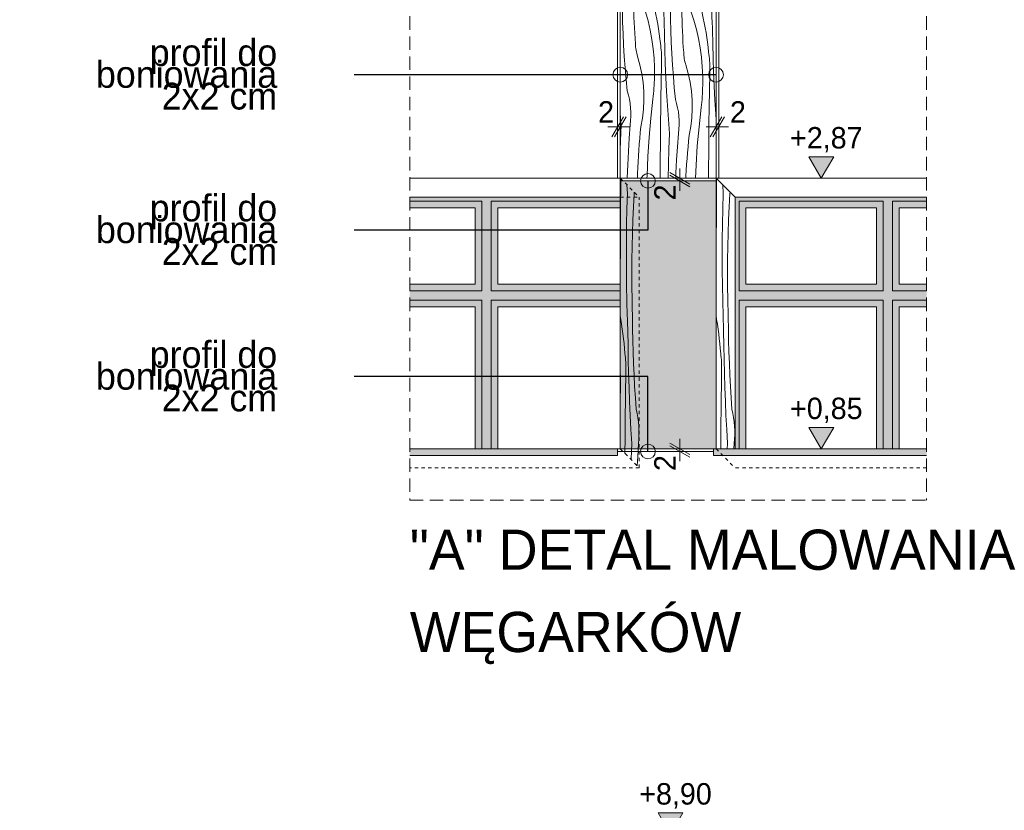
# Model space of a CAD drawing. Extents: x -366324 to -207045, y 68808 to 138616.
# Tile 106 of 170: x -232995 to -225646, y 88089 to 93990. Entities that reach past the tile are written whole.
import ezdxf

# ---------------------------------------------------------------- set-up
doc = ezdxf.new("R2010")
doc.units = 0
doc.header["$MEASUREMENT"] = 0
for name, pattern in [('Dashed', [564.444447, 282.222223, -282.222223]), ('Hidden Line', [50, 25, -25]), ('Krawędzie ukryte', [150, 100, -50])]:
    doc.linetypes.add(name, pattern=pattern)
for name, color, linetype, lineweight in [('A-Opisy_Nr_Pióra__21', 7, 'Continuous', 9), ('Arch kolorystyka_Nr_Pióra__41', 7, 'Continuous', 15), ('Arch okna_Nr_Pióra__21', 7, 'Continuous', 9), ('Arch opisy_Nr_Pióra__21', 7, 'Continuous', 9), ('Arch wymiary_Nr_Pióra__21', 7, 'Continuous', 9), ('Arch ściany zewnętrzne_Nr_Pióra__21', 7, 'Continuous', 9), ('INWENT.ŚCIANY_Nr_Pióra__21', 7, 'Continuous', 9)]:
    doc.layers.add(name, color=color, linetype=linetype, lineweight=lineweight)
for name, color, linetype, lineweight, true_color in [('Arch kolorystyka_Nr_Pióra__2', 7, 'Continuous', 13, 0x7f7f7f), ('Arch kolorystyka_Nr_Pióra__22', 7, 'Continuous', 9, 0x7f7f7f), ('Arch kolorystyka_Nr_Pióra__81', 7, 'Continuous', 9, 0x5d5d5d)]:
    doc.layers.add(name, color=color, linetype=linetype, lineweight=lineweight, true_color=true_color)
doc.layers.add('Arch wymiary', color=7, linetype='Continuous')
doc.styles.add('GENERATED_STYLE_1', font='txt')
doc.styles.add('GENERATED_STYLE_2', font='txt')
doc.styles.add('GENERATED_STYLE_3', font='txt')
doc.dimstyles.new('GENERATED_STYLE__2', dxfattribs={"dimtxt": 160.000002, "dimasz": 114, "dimexe": 0.18, "dimexo": 0, "dimgap": 0.09, "dimtad": 1, "dimdec": 0, "dimlfac": 0.1, "dimzin": 0, "dimdsep": 46, "dimtxsty": 'GENERATED_STYLE_1', "dimblk": 'ARROWHEAD_2', "dimblk1": 'ARROWHEAD_2', "dimblk2": 'ARROWHEAD_2', "dimcen": 0.09, "dimclrd": 7, "dimclre": 7, "dimclrt": 7, "dimazin": 0, "dimtfac": 1, "dimtdec": 4, "dimtmove": 0, "dimatfit": 3, "dimfxl": 0, "dimtolj": 1, "dimtzin": 0, "dimarcsym": 0})
doc.dimstyles.new('GENERATED_STYLE__3', dxfattribs={"dimtxt": 160.000002, "dimasz": 114, "dimexe": 0.18, "dimexo": 0, "dimgap": 0.09, "dimtad": 1, "dimtih": 1, "dimtoh": 1, "dimdec": 0, "dimlfac": 0.1, "dimzin": 0, "dimdsep": 46, "dimtxsty": 'GENERATED_STYLE_1', "dimblk": 'ARROWHEAD_2', "dimblk1": 'ARROWHEAD_2', "dimblk2": 'ARROWHEAD_2', "dimcen": 0.09, "dimclrd": 7, "dimclre": 7, "dimclrt": 7, "dimazin": 0, "dimtfac": 1, "dimtdec": 4, "dimtmove": 2, "dimatfit": 3, "dimfxl": 0, "dimtolj": 1, "dimtzin": 0, "dimarcsym": 0})
doc.dimstyles.new('GENERATED_STYLE__4', dxfattribs={"dimtxt": 160.000002, "dimasz": 114, "dimexe": 0.18, "dimexo": 0, "dimgap": 0.09, "dimtad": 1, "dimtih": 1, "dimtoh": 1, "dimdec": 0, "dimlfac": 0.1, "dimzin": 0, "dimdsep": 46, "dimtxsty": 'GENERATED_STYLE_1', "dimblk": 'ARROWHEAD_2', "dimblk1": 'ARROWHEAD_2', "dimblk2": 'ARROWHEAD_2', "dimcen": 0.09, "dimclrd": 7, "dimclre": 7, "dimclrt": 7, "dimazin": 0, "dimtfac": 1, "dimtdec": 4, "dimtmove": 0, "dimatfit": 3, "dimfxl": 0, "dimtolj": 1, "dimtzin": 0, "dimarcsym": 0})
doc.dimstyles.new('GENERATED_STYLE__8', dxfattribs={"dimtxt": 0.18, "dimasz": 218.88, "dimexe": 0.18, "dimexo": 0.0625, "dimgap": 0.09, "dimtad": 0, "dimtih": 1, "dimtoh": 1, "dimdec": 4, "dimzin": 0, "dimdsep": 46, "dimcen": 0.09, "dimadec": 0, "dimazin": 0, "dimtfac": 1, "dimtdec": 4, "dimtmove": 0, "dimatfit": 3, "dimldrblk": 'ARROWHEAD_1', "dimfxl": 0, "dimtolj": 1, "dimtzin": 0, "dimarcsym": 0})

# ---------------------------------------------------------------- blocks, each defined once
blk = doc.blocks.new('*X38')
at = {"layer": 'Arch kolorystyka_Nr_Pióra__22', "linetype": 'Continuous'}
for p, q in [((-228504.1, 94375.9), (-228504.2, 94382)), ((-228502.1, 94276.7), (-228504.1, 94375.9)), ((-228426.1, 94345.7), (-228427.2, 94382)), ((-228352.2, 94259.9), (-228355.9, 94382)), ((-228259.6, 94338), (-228259.3, 94382)), ((-228195.8, 94318), (-228196.8, 94382)), ((-228143.9, 94312.3), (-228144.4, 94382)), ((-228068.1, 94354.6), (-228068.5, 94382)), ((-227996.3, 94339.8), (-227996.6, 94382)), ((-227899.4, 94274.5), (-227898.6, 94382)), ((-227837.4, 94369), (-227837.4, 94382)), ((-227835.6, 94254.5), (-227837.4, 94369)), ((-228422.9, 94273.3), (-228426.1, 94345.7)), ((-228260.4, 94220), (-228259.6, 94338)), ((-228192.9, 94203.6), (-228195.8, 94318)), ((-228141.9, 94213.2), (-228143.9, 94312.3)), ((-228065.9, 94282.2), (-228068.1, 94354.6)), ((-227992, 94196.4), (-227996.3, 94339.8)), ((-228501.6, 94260.1), (-228502.1, 94276.7)), ((-228501.1, 94243.4), (-228501.6, 94260.1)), ((-228500.5, 94226.8), (-228501.1, 94243.4)), ((-228499.9, 94210.1), (-228500.5, 94226.8)), ((-228418.5, 94201), (-228422.9, 94273.3)), ((-228344.6, 94116.7), (-228352.2, 94259.9)), ((-228261.2, 94102), (-228260.4, 94220)), ((-228062.7, 94209.8), (-228065.9, 94282.2)), ((-227900.2, 94156.5), (-227899.4, 94274.5)), ((-227832.7, 94140.1), (-227835.6, 94254.5)), ((-228499.3, 94193.5), (-228499.9, 94210.1)), ((-228498.6, 94176.9), (-228499.3, 94193.5)), ((-228497.9, 94160.2), (-228498.6, 94176.9)), ((-228497.2, 94143.6), (-228497.9, 94160.2)), ((-228496.2, 94057.8), (-228497.2, 94143.6)), ((-228413.1, 94128.7), (-228418.5, 94201)), ((-228188.8, 94089.2), (-228192.9, 94203.6)), ((-228141.4, 94196.6), (-228141.9, 94213.2)), ((-228140.9, 94179.9), (-228141.4, 94196.6)), ((-228140.3, 94163.3), (-228140.9, 94179.9)), ((-228139.7, 94146.6), (-228140.3, 94163.3)), ((-228139.1, 94130), (-228139.7, 94146.6)), ((-228058.3, 94137.5), (-228062.7, 94209.8)), ((-227984.4, 94053.2), (-227992, 94196.4)), ((-227901, 94038.4), (-227900.2, 94156.5)), ((-227828.6, 94025.7), (-227832.7, 94140.1)), ((-228412.3, 94088.8), (-228413.1, 94128.7)), ((-228411.2, 94048.8), (-228412.3, 94088.8)), ((-228344.6, 94116.7), (-228322.9, 94049.5)), ((-228261.2, 94102), (-228253.1, 94066.1)), ((-228188.2, 94075.2), (-228188.8, 94089.2)), ((-228187.6, 94061.1), (-228188.2, 94075.2)), ((-228138.4, 94113.3), (-228139.1, 94130)), ((-228137.7, 94096.7), (-228138.4, 94113.3)), ((-228137, 94080.1), (-228137.7, 94096.7)), ((-228136, 93994.3), (-228137, 94080.1)), ((-228052.9, 94065.2), (-228058.3, 94137.5)), ((-228494.1, 93972.1), (-228496.2, 94057.8)), ((-228409.8, 94008.9), (-228411.2, 94048.8)), ((-228408.2, 93969), (-228409.8, 94008.9)), ((-228322.9, 94049.5), (-228304.2, 93981.5)), ((-228253.1, 94066.1), (-228245.5, 94030)), ((-228245.5, 94030), (-228238.6, 93993.9)), ((-228238.6, 93993.9), (-228232.2, 93957.6)), ((-228186.9, 94047.1), (-228187.6, 94061.1)), ((-228186.3, 94033.1), (-228186.9, 94047.1)), ((-228185.6, 94019.1), (-228186.3, 94033.1)), ((-228184.9, 94005.1), (-228185.6, 94019.1)), ((-228184.2, 93991), (-228184.9, 94005.1)), ((-228133.9, 93908.6), (-228136, 93994.3)), ((-228052.1, 94025.3), (-228052.9, 94065.2)), ((-228051, 93985.3), (-228052.1, 94025.3)), ((-227984.4, 94053.2), (-227962.7, 93986)), ((-227901, 94038.4), (-227892.9, 94002.5)), ((-227892.9, 94002.5), (-227885.3, 93966.5)), ((-227828, 94011.7), (-227828.6, 94025.7)), ((-227827.4, 93997.6), (-227828, 94011.7)), ((-227826.7, 93983.6), (-227827.4, 93997.6)), ((-228491.1, 93886.4), (-228494.1, 93972.1)), ((-228406.3, 93929.1), (-228408.2, 93969)), ((-228404, 93889.2), (-228406.3, 93929.1)), ((-228304.2, 93981.5), (-228288.6, 93912.7)), ((-228232.2, 93957.6), (-228226.4, 93921.3)), ((-228226.4, 93921.3), (-228221.2, 93884.8)), ((-228183.5, 93977), (-228184.2, 93991)), ((-228181.8, 93872.3), (-228183.5, 93977)), ((-228049.6, 93945.4), (-228051, 93985.3)), ((-228048, 93905.5), (-228049.6, 93945.4)), ((-227962.7, 93986), (-227944, 93918)), ((-227885.3, 93966.5), (-227878.4, 93930.4)), ((-227878.4, 93930.4), (-227872, 93894.1)), ((-227826.1, 93969.6), (-227826.7, 93983.6)), ((-227825.4, 93955.6), (-227826.1, 93969.6)), ((-227824.7, 93941.5), (-227825.4, 93955.6)), ((-227824, 93927.5), (-227824.7, 93941.5)), ((-227823.3, 93913.5), (-227824, 93927.5)), ((-228487, 93800.8), (-228491.1, 93886.4)), ((-228401.6, 93849.3), (-228404, 93889.2)), ((-228398.8, 93809.4), (-228401.6, 93849.3)), ((-228288.6, 93912.7), (-228276, 93843.2)), ((-228221.2, 93884.8), (-228216.7, 93848.3)), ((-228216.7, 93848.3), (-228212.7, 93811.7)), ((-228179.2, 93767.6), (-228181.8, 93872.3)), ((-228130.9, 93822.9), (-228133.9, 93908.6)), ((-228046.1, 93865.6), (-228048, 93905.5)), ((-228043.8, 93825.7), (-228046.1, 93865.6)), ((-227944, 93918), (-227928.4, 93849.2)), ((-227928.4, 93849.2), (-227915.8, 93779.7)), ((-227872, 93894.1), (-227866.2, 93857.8)), ((-227866.2, 93857.8), (-227861, 93821.3)), ((-227821.6, 93808.8), (-227823.3, 93913.5)), ((-228481.9, 93715.2), (-228487, 93800.8)), ((-228398.2, 93797.6), (-228398.8, 93809.4)), ((-228397.3, 93785.8), (-228398.2, 93797.6)), ((-228395.9, 93774), (-228397.3, 93785.8)), ((-228394.2, 93762.3), (-228395.9, 93774)), ((-228276, 93843.2), (-228266.5, 93773.3)), ((-228266.5, 93773.3), (-228260.1, 93703.1)), ((-228210.2, 93795.8), (-228212.7, 93811.7)), ((-228208.1, 93779.8), (-228210.2, 93795.8)), ((-228206.4, 93763.7), (-228208.1, 93779.8)), ((-228126.8, 93737.3), (-228130.9, 93822.9)), ((-228041.3, 93785.8), (-228043.8, 93825.7)), ((-228038.6, 93745.9), (-228041.3, 93785.8)), ((-227915.8, 93779.7), (-227906.3, 93709.8)), ((-227861, 93821.3), (-227856.5, 93784.8)), ((-227856.5, 93784.8), (-227852.5, 93748.2)), ((-227819, 93704.1), (-227821.6, 93808.8)), ((-228475.8, 93629.7), (-228481.9, 93715.2)), ((-228392, 93750.7), (-228394.2, 93762.3)), ((-228389.4, 93739.1), (-228392, 93750.7)), ((-228386.4, 93727.6), (-228389.4, 93739.1)), ((-228383, 93716.3), (-228386.4, 93727.6)), ((-228364.9, 93652.3), (-228383, 93716.3)), ((-228260.1, 93703.1), (-228256.8, 93632.6)), ((-228205, 93747.6), (-228206.4, 93763.7)), ((-228204.1, 93731.5), (-228205, 93747.6)), ((-228203.5, 93715.4), (-228204.1, 93731.5)), ((-228203.3, 93699.2), (-228203.5, 93715.4)), ((-228203.4, 93683.1), (-228203.3, 93699.2)), ((-228175.7, 93662.9), (-228179.2, 93767.6)), ((-228121.7, 93651.7), (-228126.8, 93737.3)), ((-228038, 93734.1), (-228038.6, 93745.9)), ((-228037.1, 93722.3), (-228038, 93734.1)), ((-228035.7, 93710.5), (-228037.1, 93722.3)), ((-228034, 93698.8), (-228035.7, 93710.5)), ((-227906.3, 93709.8), (-227899.9, 93639.5)), ((-227850, 93732.2), (-227852.5, 93748.2)), ((-227847.9, 93716.2), (-227850, 93732.2)), ((-227846.2, 93700.2), (-227847.9, 93716.2)), ((-227844.8, 93684.1), (-227846.2, 93700.2)), ((-227815.5, 93599.4), (-227819, 93704.1)), ((-228468.7, 93544.2), (-228475.8, 93629.7)), ((-228351, 93587.2), (-228364.9, 93652.3)), ((-228256.8, 93632.6), (-228256.7, 93562)), ((-228204.8, 93620.4), (-228203.4, 93683.1)), ((-228171.3, 93558.3), (-228175.7, 93662.9)), ((-228115.6, 93566.2), (-228121.7, 93651.7)), ((-228031.8, 93687.1), (-228034, 93698.8)), ((-228029.2, 93675.6), (-228031.8, 93687.1)), ((-228026.2, 93664.1), (-228029.2, 93675.6)), ((-228022.8, 93652.8), (-228026.2, 93664.1)), ((-228004.7, 93588.7), (-228022.8, 93652.8)), ((-227899.9, 93639.5), (-227896.6, 93569.1)), ((-227843.9, 93668), (-227844.8, 93684.1)), ((-227843.3, 93651.9), (-227843.9, 93668)), ((-227843.1, 93635.7), (-227843.3, 93651.9)), ((-227843.2, 93619.6), (-227843.1, 93635.7)), ((-228341.3, 93521.4), (-228351, 93587.2)), ((-228257.2, 93541.4), (-228256.7, 93562)), ((-228207.1, 93495.1), (-228206, 93557.8)), ((-228206, 93557.8), (-228204.8, 93620.4)), ((-228166.1, 93453.7), (-228171.3, 93558.3)), ((-228108.5, 93480.7), (-228115.6, 93566.2)), ((-227990.8, 93523.7), (-228004.7, 93588.7)), ((-227896.6, 93569.1), (-227896.5, 93498.5)), ((-227845.8, 93494.2), (-227844.6, 93556.9)), ((-227844.6, 93556.9), (-227843.2, 93619.6)), ((-227811.1, 93494.8), (-227815.5, 93599.4)), ((-228460.6, 93458.9), (-228468.7, 93544.2)), ((-228336, 93455), (-228341.3, 93521.4)), ((-228262.1, 93459.1), (-228260.5, 93479.7)), ((-228260.5, 93479.7), (-228259.1, 93500.2)), ((-228259.1, 93500.2), (-228258.1, 93520.8)), ((-228258.1, 93520.8), (-228257.2, 93541.4)), ((-228208.1, 93432.4), (-228207.1, 93495.1)), ((-228100.4, 93395.4), (-228108.5, 93480.7)), ((-227981.1, 93457.8), (-227990.8, 93523.7)), ((-227897, 93477.9), (-227896.5, 93498.5)), ((-227846.9, 93431.6), (-227845.8, 93494.2)), ((-227805.9, 93390.2), (-227811.1, 93494.8)), ((-228451.5, 93428), (-228460.6, 93458.9)), ((-228444.1, 93396.7), (-228451.5, 93428)), ((-228335, 93388.5), (-228336, 93455)), ((-228268.5, 93397.6), (-228266.1, 93418.1)), ((-228266.1, 93418.1), (-228264, 93438.6)), ((-228264, 93438.6), (-228262.1, 93459.1)), ((-228209.1, 93369.7), (-228208.1, 93432.4)), ((-228160.1, 93349.1), (-228166.1, 93453.7)), ((-227975.8, 93391.5), (-227981.1, 93457.8)), ((-227901.9, 93395.6), (-227900.3, 93416.1)), ((-227900.3, 93416.1), (-227898.9, 93436.7)), ((-227898.9, 93436.7), (-227897.9, 93457.3)), ((-227897.9, 93457.3), (-227897, 93477.9)), ((-227847.9, 93368.9), (-227846.9, 93431.6)), ((-228438.6, 93365), (-228444.1, 93396.7)), ((-228434.8, 93333), (-228438.6, 93365)), ((-228432.9, 93300.9), (-228434.8, 93333)), ((-228338.3, 93322), (-228335, 93388.5)), ((-228284.5, 93255), (-228268.5, 93397.6)), ((-228209.9, 93307), (-228209.1, 93369.7)), ((-228153.2, 93244.6), (-228160.1, 93349.1)), ((-228091.3, 93364.5), (-228100.4, 93395.4)), ((-228083.9, 93333.2), (-228091.3, 93364.5)), ((-228078.4, 93301.5), (-228083.9, 93333.2)), ((-227974.8, 93325), (-227975.8, 93391.5)), ((-227924.3, 93191.5), (-227908.3, 93334.1)), ((-227908.3, 93334.1), (-227905.9, 93354.6)), ((-227905.9, 93354.6), (-227903.8, 93375.1)), ((-227903.8, 93375.1), (-227901.9, 93395.6)), ((-227848.9, 93306.2), (-227847.9, 93368.9)), ((-227799.9, 93285.6), (-227805.9, 93390.2)), ((-228505.6, 93203.7), (-228511.9, 93288.2)), ((-228434.5, 93236.6), (-228432.8, 93268.8)), ((-228432.8, 93268.8), (-228432.9, 93300.9)), ((-228345.9, 93255.9), (-228338.3, 93322)), ((-228210.6, 93244.4), (-228209.9, 93307)), ((-228074.6, 93269.5), (-228078.4, 93301.5)), ((-228072.7, 93237.4), (-228074.6, 93269.5)), ((-227985.7, 93192.4), (-227978, 93258.5)), ((-227978, 93258.5), (-227974.8, 93325)), ((-227849.7, 93243.5), (-227848.9, 93306.2)), ((-227796.9, 93240.3), (-227799.9, 93285.6)), ((-228509.9, 93089.3), (-228505.6, 93203.7)), ((-228445.5, 93105.8), (-228438.1, 93204.6)), ((-228438.1, 93204.6), (-228434.5, 93236.6)), ((-228362.3, 93147.2), (-228357.7, 93190.5)), ((-228357.7, 93190.5), (-228345.9, 93255.9)), ((-228297.1, 93112.2), (-228284.5, 93255)), ((-228211.2, 93181.7), (-228210.6, 93244.4)), ((-228145.4, 93140.2), (-228153.2, 93244.6)), ((-228074.3, 93173.1), (-228072.6, 93205.2)), ((-228072.6, 93205.2), (-228072.7, 93237.4)), ((-227997.5, 93127), (-227985.7, 93192.4)), ((-227936.9, 93048.6), (-227924.3, 93191.5)), ((-227850.4, 93180.9), (-227849.7, 93243.5)), ((-228366.5, 93103.9), (-228362.3, 93147.2)), ((-228306.4, 92969), (-228297.1, 93112.2)), ((-228212.3, 93063.7), (-228211.2, 93181.7)), ((-228149.7, 93025.8), (-228145.4, 93140.2)), ((-228085.3, 93042.3), (-228077.9, 93141.1)), ((-228077.9, 93141.1), (-228074.3, 93173.1)), ((-228002.1, 93083.7), (-227997.5, 93127)), ((-227852.1, 93000.1), (-227851, 93118.2)), ((-227851, 93118.2), (-227850.4, 93180.9)), ((-228511.9, 93017), (-228509.9, 93089.3)), ((-228451.5, 93006.8), (-228445.5, 93105.8)), ((-228373.7, 93017.1), (-228370.3, 93060.5)), ((-228370.3, 93060.5), (-228366.5, 93103.9)), ((-228213.3, 92945.6), (-228212.3, 93063.7)), ((-228091.3, 92943.3), (-228085.3, 93042.3)), ((-228010.1, 92997), (-228006.3, 93040.4)), ((-228006.3, 93040.4), (-228002.1, 93083.7)), ((-227946.2, 92905.5), (-227936.9, 93048.6)), ((-228456.2, 92907.8), (-228451.5, 93006.8)), ((-228379.4, 92930.2), (-228376.7, 92973.7)), ((-228376.7, 92973.7), (-228373.7, 93017.1)), ((-228312.3, 92825.7), (-228306.4, 92969)), ((-228152.8, 92911.3), (-228149.7, 93025.8)), ((-228013.5, 92953.6), (-228010.1, 92997)), ((-227853.1, 92882.1), (-227852.1, 93000.1)), ((-228459.6, 92808.7), (-228456.2, 92907.8)), ((-228381.6, 92886.8), (-228379.4, 92930.2)), ((-228214.3, 92827.6), (-228213.3, 92945.6)), ((-228154.6, 92807), (-228152.8, 92911.3)), ((-228096, 92844.3), (-228091.3, 92943.3)), ((-228019.2, 92866.7), (-228016.5, 92910.2)), ((-228016.5, 92910.2), (-228013.5, 92953.6)), ((-227950.2, 92807), (-227946.2, 92905.5)), ((-228384.5, 92807), (-228383.4, 92843.3)), ((-228383.4, 92843.3), (-228381.6, 92886.8)), ((-228312.6, 92807), (-228312.3, 92825.7)), ((-228214.5, 92807), (-228214.3, 92827.6)), ((-228097.3, 92807), (-228096, 92844.3)), ((-228022.1, 92807), (-228021.4, 92823.3)), ((-228021.4, 92823.3), (-228019.2, 92866.7)), ((-227853.7, 92807), (-227853.1, 92882.1)), ((-228459.6, 92807), (-228459.6, 92808.7))]:
    blk.add_line(p, q, dxfattribs=at)
blk = doc.blocks.new('Wypełnienie_19')
at = {"layer": 'Arch kolorystyka_Nr_Pióra__22', "linetype": 'Dashed'}
blk.add_blockref('*X38', (0, 0), dxfattribs=at)
blk = doc.blocks.new('*X42')
at = {"layer": 'Arch kolorystyka_Nr_Pióra__22', "linetype": 'Continuous'}
for p, q in [((-227793.2, 92733.4), (-227792.7, 92796)), ((-227792.7, 92796), (-227792.7, 92802.8)), ((-227743.8, 92691.8), (-227747.5, 92757.7)), ((-227794, 92615.3), (-227793.2, 92733.4)), ((-227747.1, 92577.4), (-227743.8, 92691.8)), ((-227698.7, 92593.9), (-227693.2, 92692.8)), ((-227693.2, 92692.8), (-227692.4, 92702.5)), ((-227794.8, 92497.3), (-227794, 92615.3)), ((-227749.4, 92463), (-227747.1, 92577.4)), ((-227703.3, 92495), (-227698.7, 92593.9)), ((-227795.5, 92379.3), (-227794.8, 92497.3)), ((-227750.8, 92348.6), (-227749.4, 92463)), ((-227706.8, 92396), (-227703.3, 92495)), ((-227796.2, 92261.2), (-227795.5, 92379.3)), ((-227709.3, 92296.9), (-227706.8, 92396)), ((-227751.3, 92234.1), (-227750.8, 92348.6)), ((-227796.9, 92143.2), (-227796.2, 92261.2)), ((-227751, 92119.6), (-227751.3, 92234.1)), ((-227710.8, 92197.8), (-227709.3, 92296.9)), ((-227711.3, 92098.6), (-227710.8, 92197.8)), ((-227796.9, 92140.9), (-227796.9, 92143.2)), ((-227749.7, 92005.2), (-227751, 92119.6)), ((-227710.7, 91999.5), (-227711.3, 92098.6)), ((-227747.5, 91890.7), (-227749.7, 92005.2)), ((-227709.2, 91900.4), (-227710.7, 91999.5)), ((-227744.4, 91776.3), (-227747.5, 91890.7)), ((-227708.8, 91883.7), (-227709.2, 91900.4)), ((-227708.5, 91867.1), (-227708.8, 91883.7)), ((-227708, 91850.4), (-227708.5, 91867.1)), ((-227707.6, 91833.8), (-227708, 91850.4)), ((-227707.1, 91817.1), (-227707.6, 91833.8)), ((-227706.6, 91800.5), (-227707.1, 91817.1)), ((-227706.1, 91783.8), (-227706.6, 91800.5)), ((-227796.9, 91778.5), (-227792.6, 91753.2)), ((-227792.6, 91753.2), (-227786.9, 91717.2)), ((-227786.9, 91717.2), (-227781.7, 91681)), ((-227743.9, 91762.3), (-227744.4, 91776.3)), ((-227743.5, 91748.3), (-227743.9, 91762.3)), ((-227743, 91734.3), (-227743.5, 91748.3)), ((-227742.5, 91720.2), (-227743, 91734.3)), ((-227742, 91706.2), (-227742.5, 91720.2)), ((-227705.5, 91767.2), (-227706.1, 91783.8)), ((-227704.8, 91681.5), (-227705.5, 91767.2)), ((-227781.7, 91681), (-227776.9, 91644.8)), ((-227776.9, 91644.8), (-227772.6, 91608.4)), ((-227741.5, 91692.2), (-227742, 91706.2)), ((-227741, 91678.2), (-227741.5, 91692.2)), ((-227740.4, 91664.2), (-227741, 91678.2)), ((-227739.1, 91559.4), (-227740.4, 91664.2)), ((-227703.2, 91595.7), (-227704.8, 91681.5)), ((-227772.6, 91608.4), (-227768.7, 91572)), ((-227768.7, 91572), (-227765.3, 91535.4)), ((-227700.9, 91510.1), (-227703.2, 91595.7)), ((-227765.3, 91535.4), (-227762.3, 91498.8)), ((-227760.4, 91482.9), (-227762.3, 91498.8)), ((-227737.2, 91454.7), (-227739.1, 91559.4)), ((-227697.9, 91424.4), (-227700.9, 91510.1)), ((-227758.9, 91466.9), (-227760.4, 91482.9)), ((-227757.6, 91450.8), (-227758.9, 91466.9)), ((-227756.6, 91434.8), (-227757.6, 91450.8)), ((-227755.8, 91418.6), (-227756.6, 91434.8)), ((-227734.6, 91350.1), (-227737.2, 91454.7)), ((-227694.1, 91338.8), (-227697.9, 91424.4)), ((-227796.9, 91361.2), (-227795.4, 91319.7)), ((-227756.4, 91307.6), (-227755.4, 91370.2)), ((-227755.4, 91402.5), (-227755.8, 91418.6)), ((-227755.2, 91386.4), (-227755.4, 91402.5)), ((-227755.4, 91370.2), (-227755.2, 91386.4)), ((-227731.3, 91245.4), (-227734.6, 91350.1)), ((-227795.4, 91319.7), (-227795.3, 91249.2)), ((-227757.3, 91244.9), (-227756.4, 91307.6)), ((-227689.5, 91253.3), (-227694.1, 91338.8)), ((-227796.9, 91194.1), (-227796.3, 91208)), ((-227796.3, 91208), (-227795.7, 91228.6)), ((-227795.7, 91228.6), (-227795.3, 91249.2)), ((-227758.1, 91182.2), (-227757.3, 91244.9)), ((-227727.4, 91140.8), (-227731.3, 91245.4)), ((-227684.2, 91167.9), (-227689.5, 91253.3)), ((-227758.9, 91119.5), (-227758.1, 91182.2)), ((-227722.9, 91036.2), (-227727.4, 91140.8)), ((-227678.1, 91082.5), (-227684.2, 91167.9)), ((-227760.2, 90994.2), (-227759.6, 91056.9)), ((-227759.6, 91056.9), (-227758.9, 91119.5)), ((-227671.2, 91051.6), (-227678.1, 91082.5)), ((-227760.8, 90931.5), (-227760.2, 90994.2)), ((-227717.7, 90931.7), (-227722.9, 91036.2)), ((-227665.7, 91020.3), (-227671.2, 91051.6)), ((-227661.6, 90988.6), (-227665.7, 91020.3)), ((-227658.8, 90956.7), (-227661.6, 90988.6)), ((-227761.2, 90868.8), (-227760.8, 90931.5)), ((-227711.8, 90827.3), (-227717.7, 90931.7)), ((-227657.3, 90924.6), (-227658.8, 90956.7)), ((-227657.2, 90892.4), (-227657.3, 90924.6)), ((-227761.8, 90787), (-227761.2, 90868.8)), ((-227661.2, 90828.3), (-227658.5, 90860.2)), ((-227658.5, 90860.2), (-227657.2, 90892.4)), ((-227713, 90787), (-227711.8, 90827.3)), ((-227663.5, 90787), (-227661.2, 90828.3))]:
    blk.add_line(p, q, dxfattribs=at)
blk = doc.blocks.new('Wypełnienie_21')
at = {"layer": 'Arch kolorystyka_Nr_Pióra__22', "linetype": 'Dashed'}
blk.add_blockref('*X42', (0, 0), dxfattribs=at)
blk = doc.blocks.new('*X46')
at = {"layer": 'Arch kolorystyka_Nr_Pióra__22', "linetype": 'Continuous'}
for p, q in [((-228508.2, 92733.4), (-228507.7, 92796)), ((-228507.7, 92796), (-228507.7, 92802.8)), ((-228458.8, 92691.8), (-228462.5, 92757.7)), ((-228509, 92615.3), (-228508.2, 92733.4)), ((-228462.1, 92577.4), (-228458.8, 92691.8)), ((-228413.7, 92593.9), (-228408.2, 92692.8)), ((-228408.2, 92692.8), (-228407.4, 92702.5)), ((-228509.8, 92497.3), (-228509, 92615.3)), ((-228464.4, 92463), (-228462.1, 92577.4)), ((-228418.3, 92495), (-228413.7, 92593.9)), ((-228510.5, 92379.3), (-228509.8, 92497.3)), ((-228465.8, 92348.6), (-228464.4, 92463)), ((-228421.8, 92396), (-228418.3, 92495)), ((-228511.2, 92261.2), (-228510.5, 92379.3)), ((-228424.3, 92296.9), (-228421.8, 92396)), ((-228466.3, 92234.1), (-228465.8, 92348.6)), ((-228511.9, 92143.2), (-228511.2, 92261.2)), ((-228466, 92119.6), (-228466.3, 92234.1)), ((-228425.8, 92197.8), (-228424.3, 92296.9)), ((-228426.3, 92098.6), (-228425.8, 92197.8)), ((-228511.9, 92140.9), (-228511.9, 92143.2)), ((-228464.7, 92005.2), (-228466, 92119.6)), ((-228425.7, 91999.5), (-228426.3, 92098.6)), ((-228462.5, 91890.7), (-228464.7, 92005.2)), ((-228424.2, 91900.4), (-228425.7, 91999.5)), ((-228459.4, 91776.3), (-228462.5, 91890.7)), ((-228423.8, 91883.7), (-228424.2, 91900.4)), ((-228423.5, 91867.1), (-228423.8, 91883.7)), ((-228423, 91850.4), (-228423.5, 91867.1)), ((-228422.6, 91833.8), (-228423, 91850.4)), ((-228422.1, 91817.1), (-228422.6, 91833.8)), ((-228421.6, 91800.5), (-228422.1, 91817.1)), ((-228421.1, 91783.8), (-228421.6, 91800.5)), ((-228511.9, 91778.5), (-228507.6, 91753.2)), ((-228507.6, 91753.2), (-228501.9, 91717.2)), ((-228501.9, 91717.2), (-228496.7, 91681)), ((-228458.9, 91762.3), (-228459.4, 91776.3)), ((-228458.5, 91748.3), (-228458.9, 91762.3)), ((-228458, 91734.3), (-228458.5, 91748.3)), ((-228457.5, 91720.2), (-228458, 91734.3)), ((-228457, 91706.2), (-228457.5, 91720.2)), ((-228420.5, 91767.2), (-228421.1, 91783.8)), ((-228419.8, 91681.5), (-228420.5, 91767.2)), ((-228496.7, 91681), (-228491.9, 91644.8)), ((-228491.9, 91644.8), (-228487.6, 91608.4)), ((-228456.5, 91692.2), (-228457, 91706.2)), ((-228456, 91678.2), (-228456.5, 91692.2)), ((-228455.4, 91664.2), (-228456, 91678.2)), ((-228454.1, 91559.4), (-228455.4, 91664.2)), ((-228418.2, 91595.7), (-228419.8, 91681.5)), ((-228487.6, 91608.4), (-228483.7, 91572)), ((-228483.7, 91572), (-228480.3, 91535.4)), ((-228415.9, 91510.1), (-228418.2, 91595.7)), ((-228480.3, 91535.4), (-228477.3, 91498.8)), ((-228475.4, 91482.9), (-228477.3, 91498.8)), ((-228452.2, 91454.7), (-228454.1, 91559.4)), ((-228412.9, 91424.4), (-228415.9, 91510.1)), ((-228473.9, 91466.9), (-228475.4, 91482.9)), ((-228472.6, 91450.8), (-228473.9, 91466.9)), ((-228471.6, 91434.8), (-228472.6, 91450.8)), ((-228470.8, 91418.6), (-228471.6, 91434.8)), ((-228449.6, 91350.1), (-228452.2, 91454.7)), ((-228409.1, 91338.8), (-228412.9, 91424.4)), ((-228511.9, 91361.2), (-228510.4, 91319.7)), ((-228471.4, 91307.6), (-228470.4, 91370.2)), ((-228470.4, 91402.5), (-228470.8, 91418.6)), ((-228470.2, 91386.4), (-228470.4, 91402.5)), ((-228470.4, 91370.2), (-228470.2, 91386.4)), ((-228446.3, 91245.4), (-228449.6, 91350.1)), ((-228510.4, 91319.7), (-228510.3, 91249.2)), ((-228472.3, 91244.9), (-228471.4, 91307.6)), ((-228404.5, 91253.3), (-228409.1, 91338.8)), ((-228511.9, 91194.1), (-228511.3, 91208)), ((-228511.3, 91208), (-228510.7, 91228.6)), ((-228510.7, 91228.6), (-228510.3, 91249.2)), ((-228473.1, 91182.2), (-228472.3, 91244.9)), ((-228442.4, 91140.8), (-228446.3, 91245.4)), ((-228399.2, 91167.9), (-228404.5, 91253.3)), ((-228473.9, 91119.5), (-228473.1, 91182.2)), ((-228437.9, 91036.2), (-228442.4, 91140.8)), ((-228393.1, 91082.5), (-228399.2, 91167.9)), ((-228475.2, 90994.2), (-228474.6, 91056.9)), ((-228474.6, 91056.9), (-228473.9, 91119.5)), ((-228386.2, 91051.6), (-228393.1, 91082.5)), ((-228475.8, 90931.5), (-228475.2, 90994.2)), ((-228432.7, 90931.7), (-228437.9, 91036.2)), ((-228380.7, 91020.3), (-228386.2, 91051.6)), ((-228376.6, 90988.6), (-228380.7, 91020.3)), ((-228373.8, 90956.7), (-228376.6, 90988.6)), ((-228476.2, 90868.8), (-228475.8, 90931.5)), ((-228426.8, 90827.3), (-228432.7, 90931.7)), ((-228372.3, 90924.6), (-228373.8, 90956.7)), ((-228372.2, 90892.4), (-228372.3, 90924.6)), ((-228477, 90752.2), (-228476.2, 90868.8)), ((-228376.2, 90828.3), (-228373.5, 90860.2)), ((-228373.5, 90860.2), (-228372.2, 90892.4)), ((-228430.1, 90712.9), (-228426.8, 90827.3)), ((-228381.7, 90729.4), (-228376.2, 90828.3)), ((-228430.2, 90705.4), (-228430.1, 90712.9)), ((-228384.9, 90660.1), (-228381.7, 90729.4))]:
    blk.add_line(p, q, dxfattribs=at)
blk = doc.blocks.new('Wypełnienie_23')
at = {"layer": 'Arch kolorystyka_Nr_Pióra__22', "linetype": 'Dashed'}
blk.add_blockref('*X46', (0, 0), dxfattribs=at)
blk = doc.blocks.new('*D241')
at = {"layer": 'Arch wymiary_Nr_Pióra__21', "linetype": 'Continuous'}
for p, q in [((-228066.5, 90787), (-228066.5, 90860.4)), ((-227954, 90787), (-228179, 90787)), ((-227954, 90767), (-228179, 90767)), ((-228141.5, 90830.3), (-227991.5, 90743.7)), ((-227991.5, 90723.7), (-228141.5, 90810.3)), ((-228066.5, 90767), (-228066.5, 90787)), ((-228066.5, 90693.7), (-228066.5, 90767))]:
    blk.add_line(p, q, dxfattribs=at)
at = {"layer": 'Arch wymiary_Nr_Pióra__21', "insert": (-228098.5, 90621.3), "char_height": 160, "attachment_point": 7, "rotation": 90, "style": 'GENERATED_STYLE_1'}
blk.add_mtext('{2}', dxfattribs=at)
blk = doc.blocks.new('ARROWHEAD_2')
at = {"color": 0, "linetype": 'Continuous', "lineweight": 0}
for p, q in [((-0.378, -0.655), (0.378, 0.655)), ((0, 0), (-1, 0))]:
    blk.add_line(p, q, dxfattribs=at)
blk = doc.blocks.new('*D242')
at = {"layer": 'Arch wymiary_Nr_Pióra__21', "linetype": 'Continuous'}
for p, q in [((-228141.5, 92850.3), (-227991.5, 92763.7)), ((-227991.5, 92743.7), (-228141.5, 92830.3)), ((-228066.5, 92807), (-228066.5, 92880.4)), ((-227954, 92807), (-228179, 92807)), ((-227954, 92787), (-228179, 92787)), ((-228066.5, 92787), (-228066.5, 92807)), ((-228066.5, 92713.7), (-228066.5, 92787))]:
    blk.add_line(p, q, dxfattribs=at)
at = {"layer": 'Arch wymiary_Nr_Pióra__21', "insert": (-228098.5, 92641.3), "char_height": 160, "attachment_point": 7, "rotation": 90, "style": 'GENERATED_STYLE_1'}
blk.add_mtext('{2}', dxfattribs=at)
blk = doc.blocks.new('*D245')
at = {"layer": 'Arch wymiary_Nr_Pióra__21', "linetype": 'Continuous'}
for p, q in [((-228575.2, 93114.7), (-228488.6, 93264.7)), ((-228468.6, 93264.7), (-228555.2, 93114.7)), ((-228531.9, 93077.2), (-228531.9, 93302.2)), ((-228511.9, 93077.2), (-228511.9, 93302.2)), ((-228605.2, 93189.7), (-228531.9, 93189.7)), ((-228531.9, 93189.7), (-228511.9, 93189.7)), ((-228511.9, 93189.7), (-228438.5, 93189.7))]:
    blk.add_line(p, q, dxfattribs=at)
at = {"layer": 'Arch wymiary_Nr_Pióra__21', "insert": (-228677.6, 93221.7), "char_height": 160, "attachment_point": 7, "style": 'GENERATED_STYLE_1'}
blk.add_mtext('{2}', dxfattribs=at)
blk = doc.blocks.new('*D246')
at = {"layer": 'Arch wymiary_Nr_Pióra__21', "linetype": 'Continuous'}
for p, q in [((-227840.2, 93114.7), (-227753.6, 93264.7)), ((-227733.6, 93264.7), (-227820.2, 93114.7)), ((-227796.9, 93077.2), (-227796.9, 93302.2)), ((-227776.9, 93077.2), (-227776.9, 93302.2)), ((-227870.2, 93189.7), (-227796.9, 93189.7)), ((-227796.9, 93189.7), (-227776.9, 93189.7)), ((-227776.9, 93189.7), (-227703.5, 93189.7))]:
    blk.add_line(p, q, dxfattribs=at)
at = {"layer": 'Arch wymiary_Nr_Pióra__21', "insert": (-227693.2, 93221.7), "char_height": 160, "attachment_point": 7, "style": 'GENERATED_STYLE_1'}
blk.add_mtext('{2}', dxfattribs=at)
blk = doc.blocks.new('Wymiary_114', base_point=(-228136.9, 87909.6))
at = {"layer": 'Arch wymiary_Nr_Pióra__21', "linetype": 'Continuous'}
blk.add_hatch(color=256, dxfattribs=at).paths.add_polyline_path([(-228136.9, 87909.6), (-228229.7, 88069.6), (-228044.1, 88069.6)], flags=0)
for p, q in [((-228136.9, 87909.6), (-228229.7, 88069.6)), ((-228229.7, 88069.6), (-228044.1, 88069.6)), ((-228044.1, 88069.6), (-228136.9, 87909.6)), ((-228136.9, 87909.6), (-228256.9, 87909.6)), ((-228136.9, 87909.6), (-228016.9, 87909.6))]:
    blk.add_line(p, q, dxfattribs=at)
at = {"layer": 'Arch wymiary_Nr_Pióra__21', "insert": (-228370.3, 88101.6), "char_height": 160, "attachment_point": 7, "style": 'GENERATED_STYLE_1'}
blk.add_mtext('{+8,90}', dxfattribs=at)
blk = doc.blocks.new('Wymiary_138', base_point=(-227011.3, 90787))
at = {"layer": 'Arch wymiary_Nr_Pióra__21', "linetype": 'Continuous'}
blk.add_hatch(color=256, dxfattribs=at).paths.add_polyline_path([(-227011.3, 90787), (-227104.1, 90947), (-226918.5, 90947)], flags=0)
for p, q in [((-227011.3, 90787), (-227104.1, 90947)), ((-227104.1, 90947), (-226918.5, 90947)), ((-226918.5, 90947), (-227011.3, 90787)), ((-227011.3, 90787), (-227131.3, 90787)), ((-227011.3, 90787), (-226891.3, 90787))]:
    blk.add_line(p, q, dxfattribs=at)
at = {"layer": 'Arch wymiary_Nr_Pióra__21', "insert": (-227244.8, 90979), "char_height": 160, "attachment_point": 7, "style": 'GENERATED_STYLE_1'}
blk.add_mtext('{+0,85}', dxfattribs=at)
blk = doc.blocks.new('Wymiary_139', base_point=(-227011.3, 92807))
at = {"layer": 'Arch wymiary_Nr_Pióra__21', "linetype": 'Continuous'}
blk.add_hatch(color=256, dxfattribs=at).paths.add_polyline_path([(-227011.3, 92807), (-227104.1, 92967), (-226918.5, 92967)], flags=0)
for p, q in [((-227011.3, 92807), (-227104.1, 92967)), ((-227104.1, 92967), (-226918.5, 92967)), ((-226918.5, 92967), (-227011.3, 92807)), ((-227011.3, 92807), (-227131.3, 92807)), ((-227011.3, 92807), (-226891.3, 92807))]:
    blk.add_line(p, q, dxfattribs=at)
at = {"layer": 'Arch wymiary_Nr_Pióra__21', "insert": (-227244.8, 92999), "char_height": 160, "attachment_point": 7, "style": 'GENERATED_STYLE_1'}
blk.add_mtext('{+2,87}', dxfattribs=at)
blk = doc.blocks.new('ARROWHEAD_1')
at = {"color": 0, "linetype": 'Continuous', "lineweight": 0}
blk.add_line((0, 0), (-1, 0), dxfattribs=at)
blk.add_circle((0, 0), 0.25, dxfattribs=at)

msp = doc.modelspace()

# ---------------------------------------------------------------- hatches: boundary and pattern name
at = {"layer": 'Arch kolorystyka_Nr_Pióra__2', "linetype": 'Continuous'}
msp.add_hatch(color=256, dxfattribs=at).paths.add_polyline_path([(-229425.5, 92015.6), (-229425.5, 92585.6), (-228511.9, 92585.6), (-228511.9, 92665.6), (-230083, 92665.6), (-230083, 92585.6), (-229595.5, 92585.6), (-229595.5, 92015.6), (-230083, 92015.6), (-230083, 91845.6), (-229595.5, 91845.6), (-229595.5, 90787), (-229425.5, 90787), (-229425.5, 91845.6), (-228511.9, 91845.6), (-228511.9, 92015.6)], flags=0)
h = msp.add_hatch(color=256, dxfattribs=at)
h.paths.add_polyline_path([(-226225.8, 91845.6), (-226225.8, 92015.6), (-226430.5, 92015.6), (-226430.5, 92585.6), (-226225.8, 92585.6), (-226225.8, 92665.6), (-227655.5, 92665.6), (-227655.5, 90787), (-227575.5, 90787), (-227575.5, 91845.6), (-226600.5, 91845.6), (-226600.5, 90787), (-226430.5, 90787), (-226430.5, 91845.6)], flags=0)
h.paths.add_polyline_path([(-226600.5, 92015.6), (-227575.5, 92015.6), (-227575.5, 92585.6), (-226600.5, 92585.6)], flags=0)
at = {"layer": 'Arch kolorystyka_Nr_Pióra__41', "linetype": 'Continuous'}
for points in [[(-228531.9, 90737), (-230083, 90737), (-230083, 90787), (-228531.9, 90787)], [(-227816.9, 90737), (-226225.8, 90737), (-226225.8, 90787), (-227816.9, 90787)]]:
    msp.add_hatch(color=256, dxfattribs=at).paths.add_polyline_path(points, flags=0)
at = {"layer": 'Arch kolorystyka_Nr_Pióra__81', "linetype": 'Continuous'}
msp.add_hatch(color=256, dxfattribs=at).paths.add_polyline_path([(-227796.9, 92787), (-228511.9, 92787), (-228511.9, 90787), (-227796.9, 90787)], flags=0)

# ---------------------------------------------------------------- linework, layer by layer
at = {"layer": 'Arch okna_Nr_Pióra__21', "linetype": 'Hidden Line'}
for p, q in [((-228511.9, 92807), (-228370.5, 92665.6)), ((-228511.9, 92665.6), (-228370.5, 92665.6)), ((-228370.5, 90645.6), (-228370.5, 92665.6)), ((-228511.9, 90787), (-228370.5, 90645.6)), ((-227796.9, 90787), (-227655.5, 90645.6)), ((-228370.5, 90645.6), (-230083, 90645.6)), ((-226225.8, 90645.6), (-227655.5, 90645.6))]:
    msp.add_line(p, q, dxfattribs=at)
at = {"layer": 'Arch okna_Nr_Pióra__21', "linetype": 'Continuous'}
for p, q in [((-230083, 92635.6), (-229545.5, 92635.6)), ((-229545.5, 92635.6), (-229545.5, 91965.6)), ((-229475.5, 92635.6), (-229475.5, 91965.6)), ((-229475.5, 92635.6), (-228511.9, 92635.6)), ((-227625.5, 92635.6), (-226550.5, 92635.6)), ((-227625.5, 92635.6), (-227625.5, 91965.6)), ((-226550.5, 92635.6), (-226550.5, 91965.6)), ((-226480.5, 92635.6), (-226480.5, 91965.6)), ((-226480.5, 92635.6), (-226225.8, 92635.6)), ((-230083, 92585.6), (-229595.5, 92585.6)), ((-229595.5, 92585.6), (-229595.5, 92015.6)), ((-229425.5, 92585.6), (-228511.9, 92585.6)), ((-229425.5, 92585.6), (-229425.5, 92015.6)), ((-227575.5, 92585.6), (-226600.5, 92585.6)), ((-227575.5, 92585.6), (-227575.5, 92015.6)), ((-226600.5, 92585.6), (-226600.5, 92015.6)), ((-226430.5, 92585.6), (-226225.8, 92585.6)), ((-226430.5, 92585.6), (-226430.5, 92015.6)), ((-230083, 92015.6), (-229595.5, 92015.6)), ((-229425.5, 92015.6), (-228511.9, 92015.6)), ((-227575.5, 92015.6), (-226600.5, 92015.6)), ((-226430.5, 92015.6), (-226225.8, 92015.6)), ((-230083, 91965.6), (-229545.5, 91965.6)), ((-229475.5, 91965.6), (-228511.9, 91965.6)), ((-227625.5, 91965.6), (-226550.5, 91965.6)), ((-226480.5, 91965.6), (-226225.8, 91965.6)), ((-230083, 91895.6), (-229545.5, 91895.6)), ((-229545.5, 91895.6), (-229545.5, 90787)), ((-229475.5, 91895.6), (-229475.5, 90787)), ((-229475.5, 91895.6), (-228511.9, 91895.6)), ((-227625.5, 91895.6), (-226550.5, 91895.6)), ((-227625.5, 91895.6), (-227625.5, 90787)), ((-226550.5, 91895.6), (-226550.5, 90787)), ((-226480.5, 91895.6), (-226480.5, 90787)), ((-226480.5, 91895.6), (-226225.8, 91895.6)), ((-230083, 91845.6), (-229595.5, 91845.6)), ((-229595.5, 91845.6), (-229595.5, 90787)), ((-229425.5, 91845.6), (-228511.9, 91845.6)), ((-229425.5, 91845.6), (-229425.5, 90787)), ((-227575.5, 91845.6), (-226600.5, 91845.6)), ((-227575.5, 91845.6), (-227575.5, 90787)), ((-226600.5, 91845.6), (-226600.5, 90787)), ((-226430.5, 91845.6), (-226225.8, 91845.6)), ((-226430.5, 91845.6), (-226430.5, 90787))]:
    msp.add_line(p, q, dxfattribs=at)
at = {"layer": 'Arch ściany zewnętrzne_Nr_Pióra__21', "linetype": 'Continuous'}
for p, q in [((-228511.9, 90787), (-228511.9, 94382)), ((-228531.9, 92807), (-228531.9, 94352)), ((-227796.9, 94352), (-227796.9, 90787)), ((-227776.9, 92807), (-227776.9, 94352)), ((-230083, 92807), (-228511.9, 92807)), ((-228511.9, 92807), (-227796.9, 92807)), ((-228511.9, 92807), (-228511.9, 90787)), ((-228511.9, 92787), (-227796.9, 92787)), ((-227796.9, 90787), (-227796.9, 92807)), ((-227796.9, 92807), (-227655.5, 92665.6)), ((-227796.9, 92807), (-226225.8, 92807)), ((-230083, 92665.6), (-228511.9, 92665.6)), ((-227655.5, 92665.6), (-226225.8, 92665.6)), ((-227655.5, 92665.6), (-227655.5, 90787)), ((-230083, 90787), (-228511.9, 90787)), ((-228531.9, 90737), (-228531.9, 90787)), ((-228531.9, 90767), (-227816.9, 90767)), ((-228511.9, 90787), (-227796.9, 90787)), ((-227816.9, 90787), (-226225.8, 90787)), ((-227816.9, 90787), (-227816.9, 90737)), ((-230083, 90737), (-228531.9, 90737)), ((-227816.9, 90737), (-226225.8, 90737))]:
    msp.add_line(p, q, dxfattribs=at)
at = {"layer": 'INWENT.ŚCIANY_Nr_Pióra__21', "linetype": 'Krawędzie ukryte'}
for p, q in [((-230083, 96865.6), (-230083, 90402.8)), ((-226225.8, 96865.6), (-226225.8, 90402.8)), ((-230083, 90402.8), (-226225.8, 90402.8))]:
    msp.add_line(p, q, dxfattribs=at)

# ---------------------------------------------------------------- block references
at = {"layer": 'Arch kolorystyka_Nr_Pióra__22', "linetype": 'Dashed'}
for name in ['Wypełnienie_19', 'Wypełnienie_23', 'Wypełnienie_21']:
    msp.add_blockref(name, (0, 0), dxfattribs=at)
at = {"layer": 'Arch wymiary', "linetype": 'Continuous'}
for name, p in [('Wymiary_139', (-227011.3, 92807)), ('Wymiary_138', (-227011.3, 90787)), ('Wymiary_114', (-228136.9, 87909.6))]:
    msp.add_blockref(name, p, dxfattribs=at)

# ---------------------------------------------------------------- texts
at = {"layer": 'A-Opisy_Nr_Pióra__21', "linetype": 'Continuous', "char_height": 200, "width": 2048.01, "attachment_point": 6, "line_spacing_factor": 0.486739, "style": 'GENERATED_STYLE_2'}
for insert in [(-231072.6, 93580.6), (-231072.6, 93580.6), (-231072.6, 92421.1), (-231072.6, 91327.3)]:
    msp.add_mtext('{profil do boniowania\\P2x2 cm}', dxfattribs=dict(at, insert=insert))
at = {"layer": 'Arch opisy_Nr_Pióra__21', "linetype": 'Continuous', "insert": (-230083, 90183.7), "char_height": 300, "width": 5177.731, "attachment_point": 1, "line_spacing_factor": 1.227568, "style": 'GENERATED_STYLE_3'}
msp.add_mtext('{"A" DETAL MALOWANIA WĘGARKÓW}', dxfattribs=at)

# ---------------------------------------------------------------- dimensions: what is measured, and where the dimension line sits
at = {"layer": 'Arch wymiary', "linetype": 'Continuous'}
for base, p1, p2, dimstyle, picture, middle in [((-228531.9, 93189.7), (-228531.9, 93046.5), (-228511.9, 93041.6), 'GENERATED_STYLE__4', '*D245', (-228616.9, 93301.7)), ((-227796.9, 93189.7), (-227796.9, 93160.6), (-227776.9, 93160.6), 'GENERATED_STYLE__3', '*D246', (-227632.5, 93301.7))]:
    dim = msp.add_linear_dim(base=base, p1=p1, p2=p2, dimstyle=dimstyle, dxfattribs=at)
    dim.commit()
    dim.dimension.update_dxf_attribs({"geometry": picture, "text_midpoint": middle})
for base, p1, p2, picture, middle in [((-228066.5, 92787), (-227971.3, 92787), (-227971.3, 92807), '*D242', (-228178.5, 92702)), ((-228066.5, 90767), (-227978.6, 90767), (-228039.8, 90787), '*D241', (-228178.5, 90682))]:
    dim = msp.add_linear_dim(base=base, p1=p1, p2=p2, angle=90, dimstyle='GENERATED_STYLE__2', dxfattribs=at)
    dim.commit()
    dim.dimension.update_dxf_attribs({"geometry": picture, "text_midpoint": middle})

# ---------------------------------------------------------------- leaders
at = {"layer": 'A-Opisy_Nr_Pióra__21', "linetype": 'Continuous', "annotation_type": 0, "has_hookline": 1, "hookline_direction": 1, "text_width": 1552.4}
for points in [[(-228511.9, 93579.5), (-230496.9, 93579.5)], [(-227796.9, 93579.5), (-230496.9, 93579.5)], [(-228305.5, 92787), (-228305.5, 92420), (-230496.9, 92420)], [(-228305.5, 90767), (-228305.5, 91326.2), (-230496.9, 91326.2)]]:
    msp.add_leader(points, dimstyle='GENERATED_STYLE__8', dxfattribs=at)

doc.saveas('drawing.dxf')
